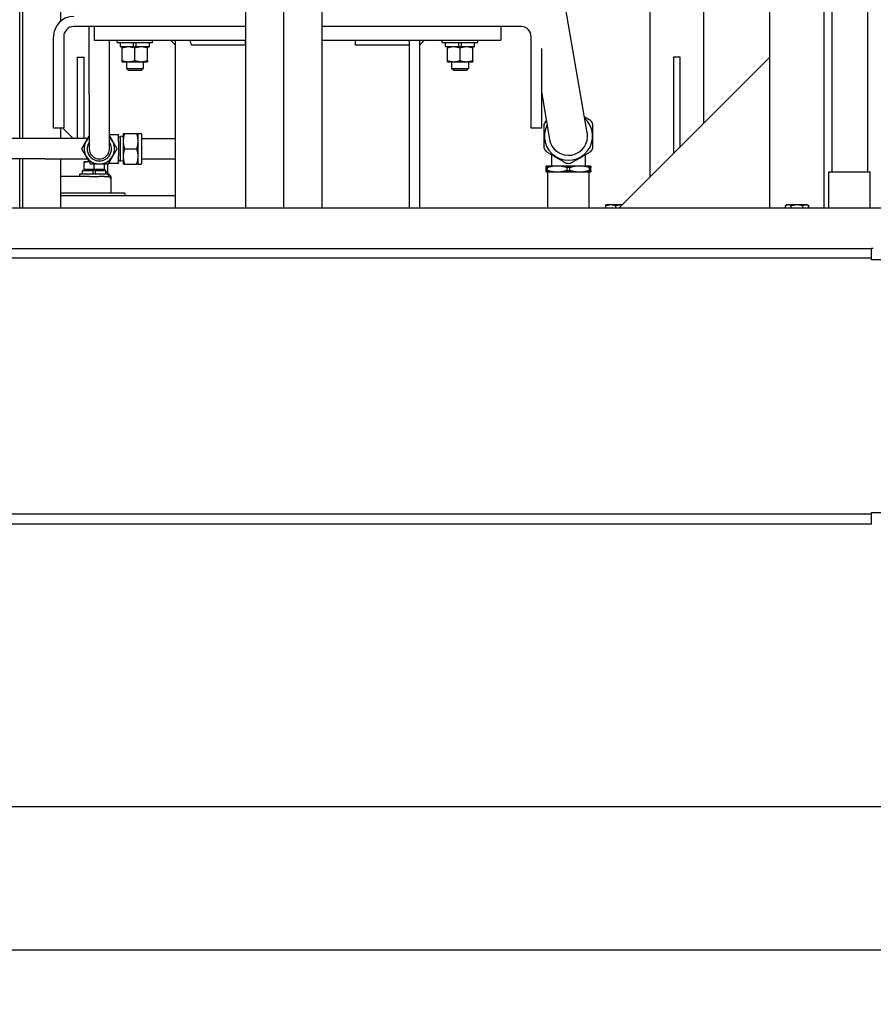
# Model space of a CAD drawing. Header units: inches. Extents: x 4 to 540, y 12 to 340.
# Tile 108 of 124: x 472 to 504, y 86 to 122. Entities that reach past the tile are written whole.
import ezdxf

# ---------------------------------------------------------------- set-up
doc = ezdxf.new("R2010")
doc.units = ezdxf.units.IN
doc.header["$LTSCALE"] = 16
doc.header["$MEASUREMENT"] = 0
doc.layers.get('0').update_dxf_attribs({"lineweight": 25})
doc.layers.get('DEFPOINTS').update_dxf_attribs({"lineweight": 25})
doc.layers.add('DIMEN', color=7, linetype='Continuous', lineweight=25)
doc.styles.get("Standard").update_dxf_attribs({"font": 'arial.ttf'})
doc.dimstyles.new('DEFAULT-ANSI', dxfattribs={"dimscale": 16, "dimtxt": 0.125, "dimasz": 0.1875, "dimexe": 0.125, "dimexo": 0.0625, "dimgap": 0.031496, "dimtad": 0, "dimtih": 1, "dimtoh": 1, "dimrnd": 1e-08, "dimzin": 4, "dimdsep": 46, "dimtxsty": 'Standard', "dimblk": 'Filled-1', "dimcen": 0.09, "dimdle": 0.393701, "dimclrd": 256, "dimclre": 256, "dimclrt": 256, "dimadec": 0, "dimazin": 1, "dimtfac": 1.504, "dimtofl": 0, "dimtmove": 0, "dimatfit": 3, "dimldrblk": 'Filled-1', "dimfxl": 1, "dimtolj": 1, "dimtzin": 4, "dimlwd": 25, "dimlwe": 25, "dimarcsym": 0})

# ---------------------------------------------------------------- blocks, each defined once
blk = doc.blocks.new('Filled-1')
at = {"color": 0}
for p, q in [((0, 0), (-1, 0.25)), ((-1, 0.25), (-1, -0.25)), ((-1, 0), (0, 0)), ((-1, -0.25), (0, 0))]:
    blk.add_line(p, q, dxfattribs=at)
at = {"color": 0, "flags": 128}
blk.add_lwpolyline([(-1, -0.25), (0, 0), (-1, 0.25), (-1, -0.25)], dxfattribs=at)
at = {"color": 0}
blk.add_solid([(-1, -0.25), (0, 0), (-1, 0.25), (-1, -0.25)], dxfattribs=at)
blk = doc.blocks.new('*D48')
at = {"layer": 'DEFPOINTS', "color": 0, "linetype": 'Continuous'}
for p in [(417.807, 100.719), (508.307, 100.719), (508.307, 93.039)]:
    blk.add_point(p, dxfattribs=at)
at = {"layer": 'DIMEN', "linetype": 'Continuous', "lineweight": 25}
for p, q in [((417.807, 99.719), (417.807, 91.039)), ((508.307, 99.719), (508.307, 91.039)), ((420.807, 93.039), (459.182, 93.039)), ((505.307, 93.039), (466.932, 93.039))]:
    blk.add_line(p, q, dxfattribs=at)
at = {"layer": 'DIMEN', "linetype": 'Continuous', "lineweight": 25, "xscale": 3, "yscale": 3, "zscale": 3, "rotation": 180}
blk.add_blockref('Filled-1', (417.807, 93.039), dxfattribs=at)
at = {"layer": 'DIMEN', "linetype": 'Continuous', "lineweight": 25, "xscale": 3, "yscale": 3, "zscale": 3}
blk.add_blockref('Filled-1', (508.307, 93.039), dxfattribs=at)
at = {"layer": 'DIMEN', "linetype": 'Continuous', "lineweight": 25, "insert": (459.686, 94.06), "char_height": 2, "attachment_point": 1}
blk.add_mtext('\\A1;90.50', dxfattribs=at)
blk = doc.blocks.new('*D49')
at = {"layer": 'DEFPOINTS', "color": 0, "linetype": 'Continuous'}
for p in [(416.557, 102.719), (509.557, 102.719), (509.557, 87.749)]:
    blk.add_point(p, dxfattribs=at)
at = {"layer": 'DIMEN', "linetype": 'Continuous', "lineweight": 25}
for p, q in [((416.557, 101.719), (416.557, 85.749)), ((509.557, 101.719), (509.557, 85.749)), ((419.557, 87.749), (459.182, 87.749)), ((506.557, 87.749), (466.932, 87.749))]:
    blk.add_line(p, q, dxfattribs=at)
at = {"layer": 'DIMEN', "linetype": 'Continuous', "lineweight": 25, "xscale": 3, "yscale": 3, "zscale": 3, "rotation": 180}
blk.add_blockref('Filled-1', (416.557, 87.749), dxfattribs=at)
at = {"layer": 'DIMEN', "linetype": 'Continuous', "lineweight": 25, "xscale": 3, "yscale": 3, "zscale": 3}
blk.add_blockref('Filled-1', (509.557, 87.749), dxfattribs=at)
at = {"layer": 'DIMEN', "linetype": 'Continuous', "lineweight": 25, "insert": (459.686, 88.771), "char_height": 2, "attachment_point": 1}
blk.add_mtext('\\A1;93.00', dxfattribs=at)

msp = doc.modelspace()

# ---------------------------------------------------------------- linework, layer by layer
for p, q in [((497.557, 118.264), (497.557, 156.701)), ((499.994, 115.139), (499.994, 156.451)), ((501.994, 115.139), (501.994, 156.451)), ((482.052, 115.139), (482.052, 149.516)), ((480.637, 148.422), (480.637, 115.139)), ((483.466, 115.139), (483.466, 148.422)), ((502.272, 134.494), (502.272, 116.463)), ((503.592, 134.494), (503.592, 116.463)), ((495.557, 130.701), (495.557, 116.264)), ((493.253, 117.902), (491.563, 127.696)), ((472.405, 126.15), (472.405, 117.69)), ((473.819, 122.021), (473.819, 126.106)), ((472.307, 117.69), (472.307, 124.641)), ((480.637, 121.826), (474.307, 121.826)), ((474.871, 119.315), (474.871, 121.826)), ((480.637, 121.826), (475.057, 121.826)), ((475.057, 121.826), (475.057, 121.326)), ((490.807, 121.826), (483.466, 121.826)), ((490.057, 121.826), (483.466, 121.826)), ((490.057, 121.826), (490.057, 121.326)), ((473.557, 118.076), (473.557, 121.451)), ((473.932, 121.451), (473.932, 118.076)), ((491.182, 118.076), (491.182, 121.451)), ((475.057, 121.326), (480.637, 121.326)), ((475.621, 119.315), (475.621, 121.326)), ((475.901, 121.231), (475.901, 121.326)), ((475.901, 121.231), (477.213, 121.231)), ((476.021, 121.092), (476.021, 121.214)), ((476.506, 121.075), (476.038, 121.075)), ((476.088, 120.57), (476.088, 121.033)), ((476.506, 121.092), (476.506, 121.214)), ((476.607, 121.075), (476.506, 121.075)), ((476.557, 120.57), (476.557, 121.033)), ((476.607, 121.092), (476.607, 121.214)), ((477.076, 121.075), (476.607, 121.075)), ((477.025, 120.57), (477.025, 121.033)), ((477.093, 121.092), (477.093, 121.214)), ((477.213, 121.231), (477.213, 121.326)), ((477.869, 121.326), (478.057, 121.139)), ((478.057, 115.139), (478.057, 121.326)), ((483.466, 121.326), (490.057, 121.326)), ((484.682, 121.326), (484.682, 121.139)), ((486.682, 121.139), (484.682, 121.139)), ((486.682, 121.326), (486.682, 121.139)), ((486.682, 121.139), (486.682, 115.139)), ((486.682, 121.139), (486.682, 115.139)), ((487.244, 121.326), (487.057, 121.139)), ((487.057, 121.326), (487.057, 115.139)), ((487.901, 121.231), (487.901, 121.326)), ((487.901, 121.231), (489.213, 121.231)), ((488.021, 121.092), (488.021, 121.214)), ((488.506, 121.075), (488.038, 121.075)), ((488.088, 120.57), (488.088, 121.033)), ((488.506, 121.092), (488.506, 121.214)), ((488.607, 121.075), (488.506, 121.075)), ((488.557, 120.57), (488.557, 121.033)), ((488.607, 121.092), (488.607, 121.214)), ((489.076, 121.075), (488.607, 121.075)), ((489.025, 120.57), (489.025, 121.033)), ((489.093, 121.092), (489.093, 121.214)), ((489.213, 121.231), (489.213, 121.326)), ((491.557, 121.01), (491.557, 118.076)), ((474.432, 120.701), (474.682, 120.701)), ((474.432, 120.701), (474.432, 117.69)), ((474.682, 117.69), (474.682, 120.701)), ((494.432, 115.139), (499.994, 120.701)), ((496.432, 120.701), (496.432, 117.139)), ((496.682, 120.701), (496.432, 120.701)), ((496.682, 117.389), (496.682, 120.701)), ((476.088, 120.528), (476.322, 120.528)), ((476.244, 120.528), (476.244, 120.279)), ((476.244, 120.279), (476.869, 120.279)), ((476.322, 120.201), (476.244, 120.279)), ((476.322, 120.528), (476.791, 120.528)), ((476.791, 120.528), (477.025, 120.528)), ((476.791, 120.201), (476.869, 120.279)), ((476.869, 120.528), (476.869, 120.279)), ((488.088, 120.528), (488.322, 120.528)), ((488.244, 120.528), (488.244, 120.279)), ((488.244, 120.279), (488.869, 120.279)), ((488.322, 120.201), (488.244, 120.279)), ((488.322, 120.528), (488.791, 120.528)), ((488.791, 120.528), (489.025, 120.528)), ((488.791, 120.201), (488.869, 120.279)), ((488.869, 120.528), (488.869, 120.279)), ((476.791, 120.201), (476.322, 120.201)), ((488.791, 120.201), (488.322, 120.201)), ((474.871, 119.315), (474.871, 117.315)), ((475.621, 117.315), (475.621, 119.315)), ((491.557, 119.422), (491.86, 117.662)), ((473.932, 118.076), (473.557, 118.076)), ((473.819, 117.69), (473.819, 118.076)), ((473.9, 118.076), (474.286, 117.69)), ((491.557, 118.076), (491.182, 118.076)), ((475.621, 117.846), (475.956, 117.846)), ((475.956, 117.846), (475.956, 117.836)), ((475.956, 117.581), (475.956, 117.836)), ((475.956, 117.726), (476.031, 117.766)), ((476.031, 116.864), (476.031, 117.766)), ((476.119, 117.763), (476.031, 117.766)), ((476.119, 117.763), (476.119, 116.867)), ((476.126, 117.75), (476.119, 117.763)), ((476.126, 117.878), (476.126, 117.596)), ((476.176, 117.878), (476.628, 117.878)), ((476.678, 117.596), (476.678, 117.878)), ((476.678, 117.878), (476.776, 117.878)), ((476.816, 116.793), (476.816, 117.838)), ((473.246, 117.69), (467.186, 117.69)), ((474.813, 117.69), (473.246, 117.69)), ((475.956, 117.581), (475.956, 117.05)), ((476.126, 117.596), (476.126, 117.034)), ((476.678, 117.034), (476.678, 117.596)), ((476.816, 117.69), (478.057, 117.69)), ((475.956, 116.794), (475.956, 117.05)), ((476.126, 117.034), (476.126, 116.753)), ((476.176, 117.315), (476.628, 117.315)), ((476.678, 116.753), (476.678, 117.034)), ((491.927, 117.1), (491.927, 116.68)), ((493.187, 116.68), (493.187, 117.1)), ((473.246, 116.94), (467.186, 116.94)), ((472.307, 115.139), (472.307, 116.94)), ((472.405, 116.94), (472.405, 115.139)), ((473.246, 116.94), (474.813, 116.94)), ((473.819, 115.139), (473.819, 116.94)), ((474.869, 116.838), (474.682, 116.838)), ((474.682, 116.547), (474.682, 116.804)), ((474.872, 116.838), (474.869, 116.838)), ((475.057, 116.547), (475.057, 116.753)), ((475.432, 116.547), (475.432, 116.753)), ((475.557, 116.42), (475.557, 116.753)), ((475.589, 116.784), (475.956, 116.784)), ((475.956, 116.904), (476.031, 116.864)), ((475.956, 116.794), (475.956, 116.784)), ((476.119, 116.867), (476.031, 116.864)), ((476.126, 116.88), (476.119, 116.867)), ((476.176, 116.753), (476.628, 116.753)), ((476.678, 116.753), (476.776, 116.753)), ((476.816, 116.94), (478.057, 116.94)), ((492.143, 116.68), (491.73, 116.68)), ((491.73, 116.52), (491.73, 116.622)), ((491.781, 116.52), (491.781, 116.622)), ((492.97, 116.68), (492.143, 116.68)), ((492.505, 116.52), (492.505, 116.622)), ((492.608, 116.52), (492.608, 116.622)), ((493.384, 116.68), (492.97, 116.68)), ((493.332, 116.52), (493.332, 116.622)), ((493.384, 116.52), (493.384, 116.622)), ((474.878, 116.295), (473.819, 116.295)), ((474.526, 116.39), (475.588, 116.39)), ((474.526, 116.295), (474.526, 116.39)), ((474.622, 116.404), (474.622, 116.501)), ((474.636, 116.515), (475.014, 116.515)), ((474.869, 116.547), (474.682, 116.547)), ((474.682, 116.547), (474.682, 116.515)), ((475.057, 116.547), (474.869, 116.547)), ((474.878, 116.295), (475.235, 116.295)), ((475.099, 116.515), (475.014, 116.515)), ((475.014, 116.404), (475.014, 116.501)), ((475.244, 116.547), (475.057, 116.547)), ((475.099, 116.515), (475.477, 116.515)), ((475.099, 116.404), (475.099, 116.501)), ((475.432, 116.295), (475.235, 116.295)), ((475.432, 116.547), (475.244, 116.547)), ((475.432, 116.547), (475.432, 116.515)), ((475.432, 116.545), (475.462, 116.515)), ((475.432, 116.295), (475.557, 116.295)), ((475.491, 116.404), (475.491, 116.501)), ((475.491, 116.485), (475.587, 116.39)), ((475.557, 116.295), (475.588, 116.295)), ((475.588, 116.295), (475.588, 116.39)), ((475.588, 116.389), (475.645, 116.331)), ((491.73, 116.463), (492.143, 116.463)), ((491.809, 116.463), (491.794, 116.448)), ((493.319, 116.448), (491.794, 116.448)), ((491.794, 115.139), (491.794, 116.448)), ((492.143, 116.463), (492.97, 116.463)), ((492.97, 116.463), (493.384, 116.463)), ((493.304, 116.463), (493.319, 116.448)), ((493.319, 115.139), (493.319, 116.448)), ((502.184, 116.463), (502.169, 116.448)), ((503.694, 116.448), (502.169, 116.448)), ((502.169, 115.139), (502.169, 116.448)), ((502.184, 116.463), (503.679, 116.463)), ((503.679, 116.463), (503.694, 116.448)), ((503.694, 115.139), (503.694, 116.448)), ((475.682, 115.681), (475.682, 116.17)), ((476.182, 115.681), (473.819, 115.681)), ((478.057, 115.576), (473.819, 115.576)), ((476.182, 115.681), (476.182, 115.576)), ((494.119, 115.244), (493.932, 115.244)), ((493.932, 115.139), (493.932, 115.211)), ((494.494, 115.244), (494.119, 115.244)), ((494.307, 115.139), (494.307, 115.211)), ((494.537, 115.244), (494.494, 115.244)), ((500.619, 115.244), (500.561, 115.211)), ((500.561, 115.139), (500.561, 115.211)), ((500.669, 115.244), (500.619, 115.244)), ((500.994, 115.244), (500.669, 115.244)), ((500.778, 115.139), (500.778, 115.211)), ((501.319, 115.244), (500.994, 115.244)), ((501.211, 115.139), (501.211, 115.211)), ((501.369, 115.244), (501.319, 115.244)), ((501.369, 115.244), (501.427, 115.211)), ((501.427, 115.139), (501.427, 115.211)), ((416.745, 115.139), (509.368, 115.139)), ((422.369, 113.639), (503.744, 113.639)), ((503.744, 113.279), (503.744, 113.639)), ((503.807, 113.639), (503.744, 113.639)), ((503.744, 113.279), (422.369, 113.279)), ((503.744, 113.216), (503.744, 113.279)), ((506.167, 113.216), (503.744, 113.216)), ((503.744, 103.829), (422.369, 103.829)), ((503.744, 103.829), (503.744, 103.891)), ((503.744, 103.891), (506.167, 103.891)), ((503.744, 103.469), (503.744, 103.829)), ((503.744, 103.469), (422.369, 103.469))]:
    msp.add_line(p, q)
for centre, radius, start, end in [((474.307, 121.451), 0.75, 90, 180), ((474.307, 121.451), 0.375, 90, 180), ((490.807, 121.451), 0.375, 0, 90), ((476.038, 121.214), 0.0169, 90, 180), ((476.038, 121.092), 0.0169, 180, 270), ((477.076, 121.214), 0.0169, 0, 90), ((477.076, 121.092), 0.0169, 270, 0), ((488.038, 121.214), 0.0169, 90, 180), ((488.038, 121.092), 0.0169, 180, 270), ((489.076, 121.214), 0.0169, 0, 90), ((489.076, 121.092), 0.0169, 270, 0), ((492.557, 117.782), 0.891, 152.2586, 47.3214), ((492.557, 117.782), 1.004, 145.5921, 154.4079), ((492.557, 117.782), 1.004, 25.5921, 34.4079), ((475.246, 117.315), 0.562, 131.8103, 48.1897), ((476.776, 117.838), 0.04, 0, 90), ((492.557, 117.782), 0.707, 189.79, 9.79), ((475.246, 117.315), 0.45, 146.4427, 33.5573), ((492.557, 117.782), 1.004, 205.5921, 214.4079), ((492.557, 117.782), 1.004, 325.5921, 334.4079), ((475.246, 117.315), 0.375, 180, 0), ((476.776, 116.793), 0.04, 270, 0), ((492.557, 117.782), 1.004, 265.5921, 274.4079), ((474.636, 116.501), 0.0143, 90, 180), ((474.636, 116.404), 0.0143, 180, 270), ((475.477, 116.501), 0.0143, 0, 90), ((475.477, 116.404), 0.0143, 270, 0), ((475.557, 116.17), 0.125, 0, 90), ((475.557, 116.243), 0.125, 10.7912, 45)]:
    msp.add_arc(centre, radius, start, end)
for points, weights in [([(476.088, 121.033), (476.088, 121.075), (476.088, 121.075)], [1.10906450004, 1.0930923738, 1]), ([(476.322, 121.075), (476.213, 121.075), (476.088, 121.033)], [1, 1.0930923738, 1.10906450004]), ([(476.557, 121.033), (476.431, 121.075), (476.322, 121.075)], [1.10906450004, 1.0930923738, 1]), ([(476.791, 121.075), (476.682, 121.075), (476.557, 121.033)], [1, 1.0930923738, 1.10906450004]), ([(477.025, 121.033), (476.9, 121.075), (476.791, 121.075)], [1.10906450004, 1.0930923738, 1]), ([(477.025, 121.075), (477.025, 121.075), (477.025, 121.033)], [1, 1.0930923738, 1.10906450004]), ([(488.088, 121.033), (488.088, 121.075), (488.088, 121.075)], [1.10906450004, 1.0930923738, 1]), ([(488.322, 121.075), (488.213, 121.075), (488.088, 121.033)], [1, 1.0930923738, 1.10906450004]), ([(488.557, 121.033), (488.431, 121.075), (488.322, 121.075)], [1.10906450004, 1.0930923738, 1]), ([(488.791, 121.075), (488.682, 121.075), (488.557, 121.033)], [1, 1.0930923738, 1.10906450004]), ([(489.025, 121.033), (488.9, 121.075), (488.791, 121.075)], [1.10906450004, 1.0930923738, 1]), ([(489.025, 121.075), (489.025, 121.075), (489.025, 121.033)], [1, 1.0930923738, 1.10906450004]), ([(476.088, 120.528), (476.088, 120.528), (476.088, 120.57)], [1, 1.0930923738, 1.10906450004]), ([(476.088, 120.57), (476.213, 120.528), (476.322, 120.528)], [1.10906450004, 1.0930923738, 1]), ([(476.322, 120.528), (476.431, 120.528), (476.557, 120.57)], [1, 1.0930923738, 1.10906450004]), ([(476.557, 120.57), (476.682, 120.528), (476.791, 120.528)], [1.10906450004, 1.0930923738, 1]), ([(476.791, 120.528), (476.9, 120.528), (477.025, 120.57)], [1, 1.0930923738, 1.10906450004]), ([(477.025, 120.57), (477.025, 120.528), (477.025, 120.528)], [1.10906450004, 1.0930923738, 1]), ([(488.088, 120.528), (488.088, 120.528), (488.088, 120.57)], [1, 1.0930923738, 1.10906450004]), ([(488.088, 120.57), (488.213, 120.528), (488.322, 120.528)], [1.10906450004, 1.0930923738, 1]), ([(488.322, 120.528), (488.431, 120.528), (488.557, 120.57)], [1, 1.0930923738, 1.10906450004]), ([(488.557, 120.57), (488.682, 120.528), (488.791, 120.528)], [1.10906450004, 1.0930923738, 1]), ([(488.791, 120.528), (488.9, 120.528), (489.025, 120.57)], [1, 1.0930923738, 1.10906450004]), ([(489.025, 120.57), (489.025, 120.528), (489.025, 120.528)], [1.10906450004, 1.0930923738, 1]), ([(493.385, 118.349), (493.264, 118.419), (493.153, 118.483)], [1, 1.03271308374, 1.04575069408]), ([(491.651, 118.215), (491.651, 117.782), (491.651, 117.348)], [1, 1.10877967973, 1]), ([(491.741, 118.356), (491.734, 118.353), (491.728, 118.349)], [1.00317403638, 1.00161087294, 1]), ([(493.462, 117.348), (493.462, 117.782), (493.462, 118.215)], [1, 1.10877967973, 1]), ([(474.759, 117.596), (474.813, 117.69), (474.871, 117.791)], [1, 1.0269084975, 1.01566285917]), ([(475.621, 117.791), (475.679, 117.69), (475.733, 117.596)], [1.0156628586, 1.02690849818, 1]), ([(476.126, 117.878), (476.126, 117.878), (476.176, 117.878)], [1, 1.0379548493, 1]), ([(476.176, 117.878), (476.126, 117.727), (476.126, 117.596)], [1, 1.0379548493, 1]), ([(476.628, 117.878), (476.678, 117.878), (476.678, 117.878)], [1, 1.0379548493, 1]), ([(476.678, 117.596), (476.678, 117.727), (476.628, 117.878)], [1, 1.0379548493, 1]), ([(474.597, 117.315), (474.684, 117.466), (474.759, 117.596)], [1, 1.0379548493, 1]), ([(475.733, 117.596), (475.809, 117.466), (475.896, 117.315)], [1, 1.0379548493, 1]), ([(476.126, 117.596), (476.126, 117.466), (476.176, 117.315)], [1, 1.0379548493, 1]), ([(476.628, 117.315), (476.678, 117.466), (476.678, 117.596)], [1, 1.0379548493, 1]), ([(474.759, 117.034), (474.684, 117.164), (474.597, 117.315)], [1, 1.0379548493, 1]), ([(474.921, 116.753), (474.834, 116.903), (474.759, 117.034)], [1, 1.0379548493, 1]), ([(475.733, 117.034), (475.658, 116.903), (475.571, 116.753)], [1, 1.0379548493, 1]), ([(475.896, 117.315), (475.809, 117.164), (475.733, 117.034)], [1, 1.0379548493, 1]), ([(476.176, 117.315), (476.126, 117.164), (476.126, 117.034)], [1, 1.0379548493, 1]), ([(476.126, 117.034), (476.126, 116.903), (476.176, 116.753)], [1, 1.0379548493, 1]), ([(476.678, 117.034), (476.678, 117.164), (476.628, 117.315)], [1, 1.0379548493, 1]), ([(476.628, 116.753), (476.678, 116.903), (476.678, 117.034)], [1, 1.0379548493, 1]), ([(491.728, 117.214), (492.104, 116.998), (492.479, 116.781)], [1, 1.10877967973, 1]), ([(492.634, 116.781), (493.009, 116.998), (493.385, 117.214)], [1, 1.10877967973, 1]), ([(474.869, 116.838), (474.782, 116.838), (474.682, 116.804)], [1, 1.0379548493, 1]), ([(474.682, 116.804), (474.682, 116.838), (474.682, 116.838)], [1, 1.0379548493, 1]), ([(474.872, 116.838), (474.871, 116.838), (474.869, 116.838)], [1.00130548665, 1.0006643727, 1]), ([(475.246, 116.753), (475.095, 116.753), (474.921, 116.753)], [1, 1.0379548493, 1]), ([(475.571, 116.753), (475.397, 116.753), (475.246, 116.753)], [1, 1.0379548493, 1]), ([(476.176, 116.753), (476.126, 116.753), (476.126, 116.753)], [1, 1.0379548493, 1]), ([(476.678, 116.753), (476.678, 116.753), (476.628, 116.753)], [1, 1.0379548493, 1]), ([(491.73, 116.622), (491.73, 116.68), (491.73, 116.68)], [1.01151101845, 1.0355343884, 1]), ([(491.781, 116.622), (491.756, 116.624), (491.73, 116.622)], [1.02365082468, 1.02525793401, 1.02365082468]), ([(492.143, 116.68), (491.973, 116.68), (491.781, 116.622)], [1, 1.0355343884, 1.01151101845]), ([(492.505, 116.622), (492.314, 116.68), (492.143, 116.68)], [1.01151101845, 1.0355343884, 1]), ([(492.608, 116.622), (492.557, 116.624), (492.505, 116.622)], [1.02365082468, 1.02525793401, 1.02365082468]), ([(492.97, 116.68), (492.8, 116.68), (492.608, 116.622)], [1, 1.0355343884, 1.01151101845]), ([(493.332, 116.622), (493.141, 116.68), (492.97, 116.68)], [1.01151101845, 1.0355343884, 1]), ([(493.384, 116.622), (493.358, 116.624), (493.332, 116.622)], [1.02365082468, 1.02525793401, 1.02365082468]), ([(493.384, 116.68), (493.384, 116.68), (493.384, 116.622)], [1, 1.0355343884, 1.01151101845]), ([(491.73, 116.52), (491.756, 116.519), (491.781, 116.52)], [1.02365082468, 1.02525793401, 1.02365082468]), ([(491.73, 116.463), (491.73, 116.463), (491.73, 116.52)], [1, 1.0355343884, 1.01151101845]), ([(491.781, 116.52), (491.973, 116.463), (492.143, 116.463)], [1.01151101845, 1.0355343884, 1]), ([(492.143, 116.463), (492.314, 116.463), (492.505, 116.52)], [1, 1.0355343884, 1.01151101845]), ([(492.505, 116.52), (492.557, 116.519), (492.608, 116.52)], [1.02365082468, 1.02525793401, 1.02365082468]), ([(492.608, 116.52), (492.8, 116.463), (492.97, 116.463)], [1.01151101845, 1.0355343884, 1]), ([(492.97, 116.463), (493.141, 116.463), (493.332, 116.52)], [1, 1.0355343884, 1.01151101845]), ([(493.332, 116.52), (493.358, 116.519), (493.384, 116.52)], [1.02365082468, 1.02525793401, 1.02365082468]), ([(493.384, 116.52), (493.384, 116.463), (493.384, 116.463)], [1.01151101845, 1.0355343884, 1]), ([(494.119, 115.244), (494.032, 115.244), (493.932, 115.211)], [1, 1.0379548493, 1]), ([(493.932, 115.211), (493.932, 115.244), (493.932, 115.244)], [1, 1.0379548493, 1]), ([(494.307, 115.211), (494.206, 115.244), (494.119, 115.244)], [1, 1.0379548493, 1]), ([(494.494, 115.244), (494.407, 115.244), (494.307, 115.211)], [1, 1.0379548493, 1]), ([(494.535, 115.242), (494.515, 115.244), (494.494, 115.244)], [1.01342189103, 1.00870952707, 1]), ([(500.669, 115.244), (500.619, 115.244), (500.561, 115.211)], [1, 1.0379548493, 1]), ([(500.778, 115.211), (500.72, 115.244), (500.669, 115.244)], [1, 1.0379548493, 1]), ([(500.994, 115.244), (500.894, 115.244), (500.778, 115.211)], [1, 1.0379548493, 1]), ([(501.211, 115.211), (501.095, 115.244), (500.994, 115.244)], [1, 1.0379548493, 1]), ([(501.319, 115.244), (501.269, 115.244), (501.211, 115.211)], [1, 1.0379548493, 1]), ([(501.427, 115.211), (501.369, 115.244), (501.319, 115.244)], [1, 1.0379548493, 1])]:
    msp.add_rational_spline(points, weights, degree=2)
for points, knots in [([(476.506, 121.214), (476.506, 121.216), (476.506, 121.219), (476.506, 121.223), (476.506, 121.225), (476.506, 121.228), (476.506, 121.229), (476.506, 121.231), (476.506, 121.231), (476.506, 121.231)], [0.25515149, 0.25515149, 0.25515149, 0.25515149, 0.27103679, 0.27103679, 0.28695871, 0.28695871, 0.30292655, 0.30292655, 0.31893509, 0.31893509, 0.31893509, 0.31893509]), ([(476.506, 121.075), (476.506, 121.075), (476.506, 121.076), (476.506, 121.077), (476.506, 121.079), (476.506, 121.081), (476.506, 121.084), (476.506, 121.087), (476.506, 121.09), (476.506, 121.092)], [0.1913679, 0.1913679, 0.1913679, 0.1913679, 0.20737644, 0.20737644, 0.22334428, 0.22334428, 0.2392662, 0.2392662, 0.25515149, 0.25515149, 0.25515149, 0.25515149]), ([(476.607, 121.231), (476.607, 121.231), (476.607, 121.231), (476.607, 121.229), (476.607, 121.228), (476.607, 121.225), (476.607, 121.223), (476.607, 121.219), (476.607, 121.216), (476.607, 121.214)], [0.1913679, 0.1913679, 0.1913679, 0.1913679, 0.20737644, 0.20737644, 0.22334428, 0.22334428, 0.2392662, 0.2392662, 0.25515149, 0.25515149, 0.25515149, 0.25515149]), ([(476.607, 121.092), (476.607, 121.09), (476.607, 121.087), (476.607, 121.084), (476.607, 121.081), (476.607, 121.079), (476.607, 121.077), (476.607, 121.076), (476.607, 121.075), (476.607, 121.075)], [0.25515149, 0.25515149, 0.25515149, 0.25515149, 0.27103679, 0.27103679, 0.28695871, 0.28695871, 0.30292655, 0.30292655, 0.31893509, 0.31893509, 0.31893509, 0.31893509]), ([(478.807, 121.139), (478.795, 121.139), (478.782, 121.139), (478.771, 121.139), (478.759, 121.139), (478.747, 121.139), (478.735, 121.139), (478.723, 121.139), (478.712, 121.139), (478.7, 121.139), (478.688, 121.139), (478.676, 121.139), (478.665, 121.139), (478.653, 121.139), (478.641, 121.139), (478.63, 121.139)], [0.90282827, 0.90282827, 0.90282827, 0.90282827, 0.92056757, 0.92056757, 0.92056757, 0.94042567, 0.94042567, 0.94042567, 0.96028378, 0.96028378, 0.96028378, 0.98014189, 0.98014189, 0.98014189, 1, 1, 1, 1]), ([(480.628, 121.139), (480.325, 121.139), (480.02, 121.139), (479.717, 121.139), (479.415, 121.139), (479.113, 121.139), (478.811, 121.139), (478.81, 121.139), (478.808, 121.139), (478.807, 121.139)], [0, 0, 0, 0, 0.4503574, 0.4503574, 0.4503574, 0.9005174, 0.9005174, 0.9005174, 0.9028283, 0.9028283, 0.9028283, 0.9028283]), ([(488.506, 121.214), (488.506, 121.216), (488.506, 121.219), (488.506, 121.223), (488.506, 121.225), (488.506, 121.228), (488.506, 121.229), (488.506, 121.231), (488.506, 121.231), (488.506, 121.231)], [0.25515149, 0.25515149, 0.25515149, 0.25515149, 0.27103679, 0.27103679, 0.28695871, 0.28695871, 0.30292655, 0.30292655, 0.31893509, 0.31893509, 0.31893509, 0.31893509]), ([(488.506, 121.075), (488.506, 121.075), (488.506, 121.076), (488.506, 121.077), (488.506, 121.079), (488.506, 121.081), (488.506, 121.084), (488.506, 121.087), (488.506, 121.09), (488.506, 121.092)], [0.1913679, 0.1913679, 0.1913679, 0.1913679, 0.20737644, 0.20737644, 0.22334428, 0.22334428, 0.2392662, 0.2392662, 0.25515149, 0.25515149, 0.25515149, 0.25515149]), ([(488.607, 121.231), (488.607, 121.231), (488.607, 121.231), (488.607, 121.229), (488.607, 121.228), (488.607, 121.225), (488.607, 121.223), (488.607, 121.219), (488.607, 121.216), (488.607, 121.214)], [0.1913679, 0.1913679, 0.1913679, 0.1913679, 0.20737644, 0.20737644, 0.22334428, 0.22334428, 0.2392662, 0.2392662, 0.25515149, 0.25515149, 0.25515149, 0.25515149]), ([(488.607, 121.092), (488.607, 121.09), (488.607, 121.087), (488.607, 121.084), (488.607, 121.081), (488.607, 121.079), (488.607, 121.077), (488.607, 121.076), (488.607, 121.075), (488.607, 121.075)], [0.25515149, 0.25515149, 0.25515149, 0.25515149, 0.27103679, 0.27103679, 0.28695871, 0.28695871, 0.30292655, 0.30292655, 0.31893509, 0.31893509, 0.31893509, 0.31893509]), ([(475.014, 116.501), (475.014, 116.502), (475.014, 116.504), (475.014, 116.508), (475.014, 116.509), (475.014, 116.512), (475.014, 116.513), (475.014, 116.514), (475.014, 116.515), (475.014, 116.515)], [0.21497365, 0.21497365, 0.21497365, 0.21497365, 0.22835326, 0.22835326, 0.2417662, 0.2417662, 0.255221, 0.255221, 0.26871299, 0.26871299, 0.26871299, 0.26871299]), ([(475.014, 116.39), (475.014, 116.39), (475.014, 116.39), (475.014, 116.392), (475.014, 116.393), (475.014, 116.395), (475.014, 116.397), (475.014, 116.4), (475.014, 116.402), (475.014, 116.404)], [0.1612343, 0.1612343, 0.1612343, 0.1612343, 0.17472629, 0.17472629, 0.18818109, 0.18818109, 0.20159403, 0.20159403, 0.21497365, 0.21497365, 0.21497365, 0.21497365]), ([(475.099, 116.515), (475.099, 116.515), (475.099, 116.514), (475.099, 116.513), (475.099, 116.512), (475.099, 116.509), (475.099, 116.508), (475.099, 116.504), (475.099, 116.502), (475.099, 116.501)], [0.1612343, 0.1612343, 0.1612343, 0.1612343, 0.17472629, 0.17472629, 0.18818109, 0.18818109, 0.20159403, 0.20159403, 0.21497365, 0.21497365, 0.21497365, 0.21497365]), ([(475.099, 116.404), (475.099, 116.402), (475.099, 116.4), (475.099, 116.397), (475.099, 116.395), (475.099, 116.393), (475.099, 116.392), (475.099, 116.39), (475.099, 116.39), (475.099, 116.39)], [0.21497365, 0.21497365, 0.21497365, 0.21497365, 0.22835326, 0.22835326, 0.2417662, 0.2417662, 0.255221, 0.255221, 0.26871299, 0.26871299, 0.26871299, 0.26871299]), ([(475.682, 116.243), (475.682, 116.243), (475.682, 116.243), (475.682, 116.251), (475.681, 116.258), (475.679, 116.266)], [0.42073736, 0.42073736, 0.42073736, 0.42073736, 0.42163282, 0.42163282, 0.4563571, 0.4563571, 0.4563571, 0.4563571])]:
    msp.add_open_spline(points, degree=3, knots=knots)
for points in [[(478.586, 121.326), (478.6, 121.264), (478.615, 121.201), (478.63, 121.139)], [(480.628, 121.326), (480.628, 121.264), (480.628, 121.201), (480.628, 121.139)], [(475.682, 116.17), (475.682, 116.192), (475.682, 116.218), (475.682, 116.243)]]:
    msp.add_open_spline(points, degree=3)

# ---------------------------------------------------------------- dimensions: what is measured, and where the dimension line sits
at = {"layer": 'DIMEN', "linetype": 'Continuous', "lineweight": 25}
for base, p1, p2, picture, middle in [((509.557, 87.749), (416.557, 102.719), (509.557, 102.719), '*D49', (463.057, 87.749)), ((508.307, 93.039), (417.807, 100.719), (508.307, 100.719), '*D48', (463.057, 93.039))]:
    dim = msp.add_linear_dim(base=base, p1=p1, p2=p2, angle=180, dimstyle='DEFAULT-ANSI', override={"dimtih": 0, "dimtoh": 0, "dimdec": 2, "dimtp": 0, "dimtm": 0, "dimtdec": 2, "dimatfit": 1}, dxfattribs=at)
    dim.commit()
    dim.dimension.update_dxf_attribs({"geometry": picture, "text_midpoint": middle, "dimtype": 160})

doc.saveas('drawing.dxf')
